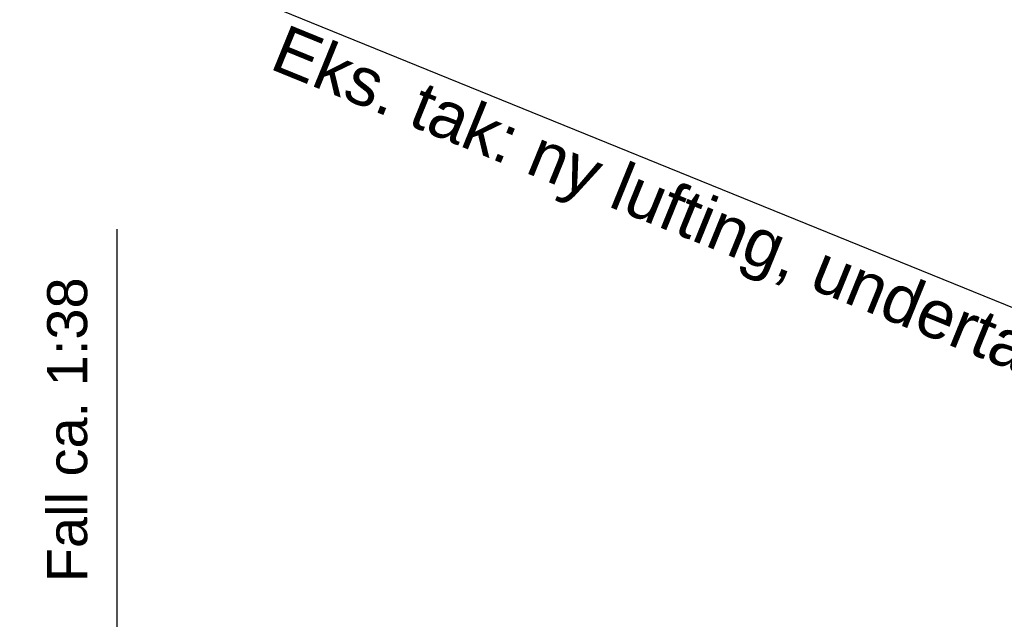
# Model space of a CAD drawing. Header units: millimetres. Extents: x -117798 to 93698, y -182207 to 252400.
# Tile 22 of 256: x -74967 to -71895, y -42414 to -40543. Entities that reach past the tile are written whole.
import ezdxf

# ---------------------------------------------------------------- set-up
doc = ezdxf.new("R2010")
doc.units = ezdxf.units.MM
doc.header["$LTSCALE"] = 0.5
doc.header["$MEASUREMENT"] = 0
doc.linetypes.add('PLINE', pattern=[0])
doc.layers.add('262- Taktekking(Nye konstruksjoner)', color=7, linetype='Continuous')
doc.styles.add('GENERATED_STYLE_1', font='arial.ttf')

msp = doc.modelspace()

# ---------------------------------------------------------------- linework, layer by layer
at = {"layer": '262- Taktekking(Nye konstruksjoner)', "linetype": 'PLINE'}
for p, q in [((-60453.2, -46086.9), (-77473.2, -39161.9)), ((-74663.6, -41196.9), (-74663.6, -42696.9))]:
    msp.add_line(p, q, dxfattribs=at)

# ---------------------------------------------------------------- texts
at = {"layer": '262- Taktekking(Nye konstruksjoner)', "linetype": 'Continuous', "style": 'GENERATED_STYLE_1'}
for s, insert, char_height, attachment_point, rotation in [('\\A1;{\\pqc;\\fArial|b0|i0|c0|p0;\\W1.000000;Eks. tak\\fArial|b0|i0|c0|p0;\\W1.000000;: \\fArial|b0|i0|c0|p0;\\W1.000000;ny lufting, undertak, og\\fArial|b0|i0|c0|p0;\\W1.000000; taktekking}', (-72364, -41486.4), 150, 8, 337.8599), ('\\A1;{\\pqr;\\fArial|b0|i0|c0|p0;\\W1.000000;Fall ca. 1:38}', (-74754.2, -41346.9), 125, 9, 90)]:
    msp.add_mtext(s, dxfattribs=dict(at, insert=insert, char_height=char_height, attachment_point=attachment_point, rotation=rotation))

doc.saveas('drawing.dxf')
